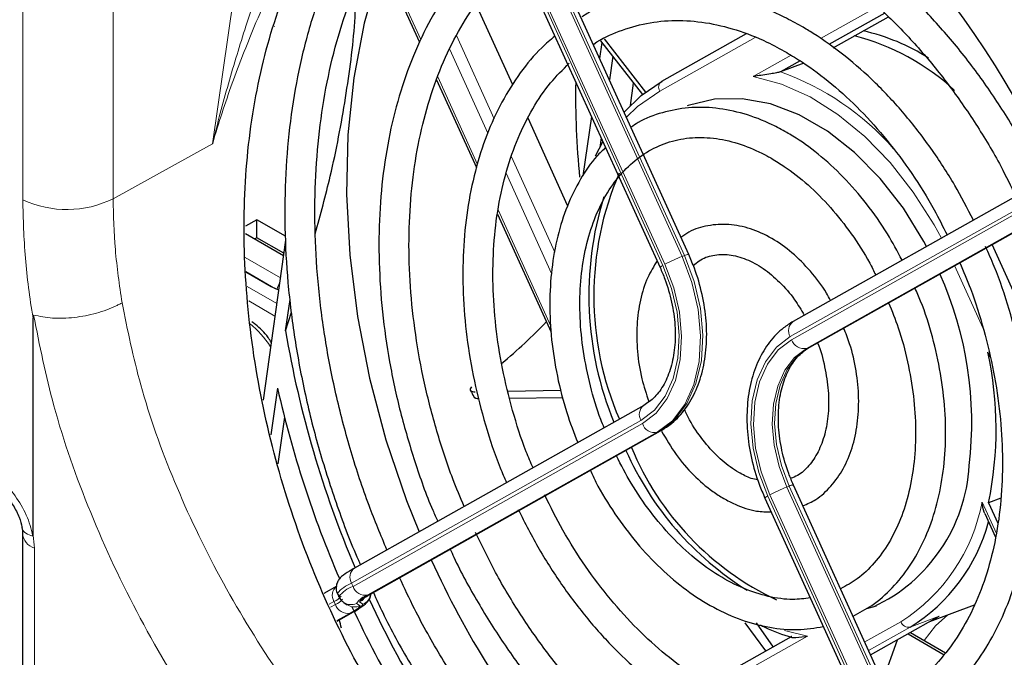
# Paper-space layout 'Blatt2' of a CAD drawing. Header units: millimetres. Extents: x 5 to 418, y 2 to 292.
# Tile 42 of 59: x 117 to 140, y 190 to 206. Entities that reach past the tile are written whole.
import ezdxf

# ---------------------------------------------------------------- set-up
doc = ezdxf.new("R2010")
doc.units = ezdxf.units.MM

psp = doc.layouts.new('Blatt2')

# ---------------------------------------------------------------- linework, layer by layer
at = {"color": 7, "linetype": 'Continuous', "lineweight": 18}
for p, q in [((121.474, 202.674), (123.587, 217.369)), ((119.093, 214.801), (119.093, 201.36)), ((116.928, 201.336), (116.928, 214.774)), ((127.85, 210.682), (132.715, 199.978)), ((132.771, 199.999), (127.892, 210.733)), ((127.392, 210.467), (132.257, 199.763)), ((132.304, 199.79), (127.439, 210.494)), ((125.405, 207.484), (126.457, 205.17)), ((136.032, 205.193), (137.39, 205.957)), ((127.311, 205.272), (128.22, 203.272)), ((134.464, 205.223), (132.18, 203.939)), ((128.064, 202.932), (127.153, 204.936)), ((134.419, 204.286), (135.327, 204.797)), ((126.864, 204.275), (127.816, 202.179)), ((119.093, 201.36), (121.474, 202.674)), ((128.632, 202.365), (129.67, 200.081)), ((129.591, 199.572), (128.501, 201.971)), ((141.732, 201.67), (135.306, 198.057)), ((135.339, 197.984), (141.763, 201.596)), ((141.902, 201.267), (135.694, 197.777)), ((135.75, 197.797), (141.905, 201.258)), ((128.31, 201.092), (129.576, 198.306)), ((122.25, 199.952), (123.096, 199.464)), ((132.771, 199.999), (132.715, 199.978)), ((139.929, 198.25), (139.243, 199.759)), ((122.983, 199.205), (122.267, 199.619)), ((122.305, 199.26), (123.01, 198.853)), ((122.967, 198.551), (122.342, 198.912)), ((135.75, 197.797), (135.694, 197.777)), ((131.732, 196.047), (124.803, 192.151)), ((124.836, 192.078), (131.765, 195.974)), ((132.12, 195.767), (125.191, 191.871)), ((125.227, 191.881), (132.175, 195.787)), ((132.175, 195.787), (132.12, 195.767)), ((135.28, 194.477), (135.225, 194.456)), ((135.225, 194.456), (140.09, 183.752)), ((140.159, 183.743), (135.28, 194.477)), ((134.767, 194.241), (139.632, 183.537)), ((139.679, 183.564), (134.814, 194.268)), ((139.898, 194.097), (140.241, 193.342)), ((117.207, 192.993), (117.207, 188.796)), ((124.803, 192.151), (124.836, 192.078)), ((124.38, 191.717), (124.263, 191.651)), ((124.413, 191.644), (124.38, 191.717)), ((125.075, 191.649), (124.99, 191.704)), ((124.297, 191.579), (124.413, 191.644)), ((124.92, 191.669), (125.005, 191.614)), ((124.768, 191.437), (124.45, 191.258)), ((124.454, 191.25), (124.804, 191.447)), ((137.091, 190.746), (137.955, 191.232)), ((138.873, 191.361), (138.176, 191.102)), ((135.17, 191.022), (135.716, 190.885)), ((138.176, 191.102), (137.183, 190.544)), ((135.716, 190.885), (133.519, 189.649))]:
    psp.add_line(p, q, dxfattribs=at)
at = {"color": 7, "linetype": 'Continuous', "lineweight": 25}
for p, q in [((132.874, 200.026), (127.996, 210.76)), ((127.324, 210.418), (132.189, 199.714)), ((125.373, 207.429), (126.426, 205.111)), ((128.663, 204.087), (127.781, 206.027)), ((137.567, 205.802), (136.231, 205.051)), ((136.335, 204.977), (137.655, 205.719)), ((130.764, 205.143), (131.769, 203.855)), ((130.849, 205.186), (131.843, 203.913)), ((134.252, 205.307), (132.221, 204.165)), ((130.795, 205.104), (130.741, 204.72)), ((131.054, 204.772), (130.974, 204.207)), ((135.542, 204.663), (135.07, 204.398)), ((135.629, 204.606), (135.07, 204.398)), ((126.839, 204.203), (127.793, 202.105)), ((131.479, 203.594), (131.555, 204.129)), ((129.976, 201.198), (129.027, 203.287)), ((130.544, 203.332), (130.343, 201.91)), ((130.778, 202.819), (130.745, 202.589)), ((130.645, 202.391), (130.82, 202.724)), ((141.621, 201.932), (135.372, 198.418)), ((135.775, 197.809), (141.906, 201.256)), ((128.298, 200.993), (129.584, 198.164)), ((122.535, 200.858), (122.265, 200.702)), ((123.218, 200.464), (122.535, 200.858)), ((122.535, 200.426), (122.535, 200.858)), ((122.261, 200.526), (123.172, 200.001)), ((122.535, 200.426), (122.485, 200.397)), ((123.179, 200.054), (122.535, 200.426)), ((123.223, 200.366), (122.682, 196.54)), ((142.359, 195.375), (140.138, 200.262)), ((122.268, 199.608), (122.874, 199.258)), ((123.222, 198.195), (123.328, 198.944)), ((123.222, 198.195), (123.365, 198.645)), ((117.175, 193.306), (117.175, 198.508)), ((135.75, 197.797), (135.775, 197.809)), ((140.092, 197.565), (140.038, 197.684)), ((123.028, 196.82), (122.871, 195.707)), ((128.547, 196.752), (129.816, 196.774)), ((131.798, 196.409), (124.869, 192.513)), ((128.589, 196.581), (129.86, 196.603)), ((123.194, 196.129), (123.036, 195.012)), ((125.252, 191.892), (132.2, 195.799)), ((132.2, 195.799), (132.175, 195.787)), ((140.262, 183.77), (135.384, 194.504)), ((134.698, 194.192), (139.563, 183.488)), ((140.35, 194.187), (140.055, 194.078)), ((140.055, 194.078), (140.274, 193.594)), ((139.966, 193.822), (140.222, 193.259)), ((116.923, 193.345), (116.923, 189.145)), ((124.446, 192.079), (124.141, 191.907)), ((124.461, 191.903), (124.494, 191.831)), ((124.498, 191.826), (124.494, 191.831)), ((124.613, 191.692), (124.697, 191.636)), ((125.252, 191.892), (125.227, 191.881)), ((124.455, 191.248), (124.829, 191.458)), ((124.829, 191.458), (124.804, 191.447)), ((137.143, 191.547), (137.368, 191.614)), ((138.65, 191.236), (139.716, 191.633)), ((137.231, 190.438), (138.873, 191.361)), ((134.724, 190.53), (134.227, 191.206)), ((134.493, 191.203), (134.893, 190.625)), ((135.33, 190.871), (133.339, 189.751)), ((137.516, 189.813), (137.876, 190.801)), ((138.126, 190.941), (138.992, 190.442)), ((138.184, 190.974), (139.025, 190.488))]:
    psp.add_line(p, q, dxfattribs=at)
at = {"color": 7, "linetype": 'Continuous', "lineweight": 25, "flags": 128}
for points in [[(125.546, 207.048), (125.457, 206.796), (125.103, 205.565), (124.855, 204.258), (124.713, 202.889), (124.68, 201.47), (124.756, 200.017), (124.94, 198.541), (125.231, 197.06), (125.625, 195.586), (126.119, 194.134), (126.417, 193.383)], [(131.326, 203.431), (131.739, 203.83), (132.236, 204.172)], [(138.572, 200.218), (138.508, 200.337), (138.016, 201.131), (137.458, 201.846), (136.846, 202.466), (136.195, 202.977), (135.519, 203.367), (134.832, 203.629), (134.151, 203.755), (133.49, 203.743), (132.865, 203.594), (132.836, 203.584)], [(122.874, 199.258), (122.996, 199.201), (123.056, 199.179)]]:
    psp.add_lwpolyline(points, dxfattribs=at)
at = {"color": 7, "linetype": 'Continuous', "lineweight": 18, "flags": 128}
for points in [[(138.926, 200.417), (138.75, 200.738), (138.253, 201.52), (137.696, 202.229), (137.092, 202.852), (136.449, 203.378), (135.781, 203.798), (135.1, 204.102), (134.419, 204.286)], [(132.18, 203.939), (131.649, 203.567), (131.381, 203.312)], [(132.715, 199.978), (132.95, 199.354), (133.1, 198.711), (133.158, 198.073), (133.122, 197.466), (132.994, 196.911), (132.778, 196.432), (132.483, 196.045), (132.12, 195.767)], [(132.175, 195.787), (132.538, 196.066), (132.833, 196.453), (133.049, 196.932), (133.178, 197.486), (133.214, 198.094), (133.156, 198.732), (133.006, 199.375), (132.771, 199.999)], [(132.257, 199.763), (132.465, 199.213), (132.597, 198.645), (132.648, 198.082), (132.616, 197.546), (132.503, 197.057), (132.313, 196.634), (132.052, 196.293), (131.732, 196.047)], [(131.765, 195.974), (132.094, 196.227), (132.361, 196.577), (132.557, 197.011), (132.673, 197.514), (132.705, 198.064), (132.653, 198.642), (132.518, 199.224), (132.304, 199.79)], [(135.306, 198.057), (134.977, 197.804), (134.71, 197.454), (134.515, 197.02), (134.398, 196.517), (134.366, 195.967), (134.418, 195.389), (134.554, 194.807), (134.767, 194.241)], [(134.814, 194.268), (134.606, 194.818), (134.474, 195.386), (134.423, 195.949), (134.455, 196.485), (134.568, 196.974), (134.759, 197.397), (135.019, 197.738), (135.339, 197.984)], [(135.694, 197.777), (135.408, 197.557), (135.175, 197.252), (135.005, 196.874), (134.904, 196.437), (134.876, 195.958), (134.921, 195.455), (135.039, 194.948), (135.225, 194.456)], [(135.28, 194.477), (135.095, 194.969), (134.977, 195.476), (134.931, 195.979), (134.96, 196.458), (135.061, 196.895), (135.231, 197.273), (135.464, 197.578), (135.75, 197.797)], [(125.005, 191.614), (125.008, 191.606), (125.002, 191.594), (124.986, 191.577), (124.96, 191.556), (124.925, 191.532), (124.912, 191.523)], [(139.082, 191.397), (138.785, 191.136), (138.51, 190.785)]]:
    psp.add_lwpolyline(points, dxfattribs=at)
at = {"color": 7, "linetype": 'Continuous', "lineweight": 25}
for centre, radius, start, end in [((135.927, 200.474), 5.034, 57.7018, 77.0692), ((135.415, 199.79), 5.655, 47.4115, 75.3831), ((149.764, 203.801), 19.598, 178.9553, 185.6473), ((138.045, 199.036), 7.442, 156.7569, 203.395), ((138.456, 199.042), 7.973, 162.7432, 202.3742), ((130.916, 195.99), 8.736, 353.3155, 24.1215), ((119.751, 207.763), 13.483, 309.9009, 316.1151), ((147.826, 202.336), 24.95, 189.5521, 203.1627), ((131.557, 195.843), 8.679, 348.266, 12.2477), ((148.516, 202.588), 26.132, 192.7518, 203.2704), ((138.283, 198.391), 7.558, 203.8648, 237.9778), ((137.944, 198.062), 6.969, 202.4086, 244.8291), ((135.602, 195.207), 3.998, 295.1207, 356.6443), ((135.931, 194.74), 4.275, 301.6806, 344.8359), ((146.171, 201.497), 21.351, 204.2967, 220.0085), ((146.466, 201.598), 23.407, 204.8198, 219.3611), ((123.504, 193.716), 2.606, 299.0157, 302.7049), ((147.286, 201.962), 24.753, 204.7722, 216.4497), ((122.266, 190.56), 2.351, 12.7203, 17.7328)]:
    psp.add_arc(centre, radius, start, end, dxfattribs=at)
at = {"color": 7, "linetype": 'Continuous', "lineweight": 18}
for centre, radius, start, end in [((132.896, 198.274), 6.498, 41.2463, 70.4565), ((132.325, 204.029), 0.171, 127.3722, 211.9688), ((117.985, 203.59), 2.489, 244.8828, 296.4231), ((133.924, 196.804), 3.397, 110.8453, 118.4749), ((132.874, 199.812), 0.213, 89.9996, 118.9703), ((132.31, 199.619), 0.154, 109.8706, 141.8219), ((123.33, 199.164), 0.308, 144.4457, 175.0696), ((135.538, 198.201), 0.273, 127.3722, 211.9688), ((135.635, 198.083), 0.312, 198.4359, 280.9064), ((131.964, 196.192), 0.273, 127.3722, 211.9688), ((132.061, 196.073), 0.312, 198.4359, 280.9064), ((136.433, 191.282), 3.397, 110.8453, 118.4749), ((135.374, 194.327), 0.177, 86.928, 122.0418), ((134.819, 194.097), 0.154, 109.8706, 141.8219), ((135.648, 194.888), 4.323, 302.2485, 349.4652), ((117.334, 193.385), 0.413, 185.5784, 252.0969), ((125.035, 192.296), 0.273, 127.3722, 211.9688), ((124.612, 191.862), 0.273, 127.3722, 211.9688), ((125.064, 191.429), 0.768, 109.8706, 141.8219), ((125.097, 191.356), 0.768, 109.8706, 141.8219), ((125.132, 192.177), 0.312, 198.4359, 280.9064), ((124.25, 192.078), 0.384, 289.8706, 321.8219), ((124.283, 192.006), 0.384, 289.8706, 321.8219), ((124.787, 191.958), 0.318, 236.0655, 294.7212), ((125.345, 191.381), 0.513, 107.5033, 145.9195), ((125.362, 191.452), 0.449, 107.5033, 145.9195), ((124.856, 191.996), 0.321, 294.6707, 320.5654), ((124.941, 191.94), 0.321, 294.6758, 352.0441), ((124.709, 191.743), 0.312, 198.4359, 280.9064), ((124.872, 191.903), 0.318, 236.7613, 294.7207), ((124.65, 191.936), 0.513, 287.5033, 325.9195), ((138.14, 191.294), 0.195, 198.4359, 280.9064)]:
    psp.add_arc(centre, radius, start, end, dxfattribs=at)
at = {"color": 7, "linetype": 'Continuous', "lineweight": 25}
psp.add_ellipse((132.565, 196.569), major_axis=(-5.205, 14.733), ratio=0.666548, start_param=3.779944, end_param=5.691905, dxfattribs=at)
at = {"color": 7, "linetype": 'Continuous', "lineweight": 18}
psp.add_ellipse((122.151, 197.207), major_axis=(-0.8, 1.386), ratio=0.578674, start_param=4.819204, end_param=5.30107, dxfattribs=at)
at = {"color": 7, "linetype": 'Continuous', "lineweight": 25}
for points, knots in [([(131.273, 183.332), (131.216, 183.365), (130.933, 183.53), (130.204, 184), (129.1, 184.856), (127.715, 186.201), (126.307, 187.93), (124.98, 190.043), (123.872, 192.361), (123.029, 194.79), (122.461, 197.305), (122.196, 199.807), (122.242, 202.256), (122.604, 204.545), (123.278, 206.641), (124.242, 208.43), (125.412, 209.876), (126.348, 210.505), (126.794, 210.804)], [0, 0, 0, 0, 0.00666, 0.033311, 0.086696, 0.140978, 0.210888, 0.282824, 0.35284, 0.424829, 0.495875, 0.568926, 0.640947, 0.715027, 0.787542, 0.862171, 0.934463, 1, 1, 1, 1]), ([(127.231, 210.705), (126.987, 210.516), (126.489, 210.128), (125.815, 209.409), (125.197, 208.588), (124.656, 207.671), (124.194, 206.669), (123.815, 205.588), (123.524, 204.438), (123.322, 203.229), (123.211, 201.971), (123.191, 200.674), (123.264, 199.35), (123.427, 198.01), (123.681, 196.664), (124.019, 195.322), (124.451, 194), (124.787, 193.088), (124.999, 192.632), (125.016, 192.595)], [0, 0, 0, 0, 0.059, 0.1207797, 0.1827291, 0.2448505, 0.3071203, 0.3695027, 0.4319605, 0.4944618, 0.5569833, 0.6195066, 0.6820234, 0.7445307, 0.8070286, 0.8695192, 0.9320057, 0.9944922, 1, 1, 1, 1]), ([(125.649, 192.951), (125.502, 193.303), (125.181, 194.073), (124.78, 195.297), (124.432, 196.601), (124.172, 197.913), (124, 199.218), (123.916, 200.506), (123.922, 201.766), (124.018, 202.987), (124.202, 204.158), (124.472, 205.268), (124.826, 206.309), (125.26, 207.272), (125.77, 208.149), (126.354, 208.929), (126.934, 209.556), (127.343, 209.873), (127.512, 210.004)], [0, 0, 0, 0, 0.054301, 0.11863, 0.182953, 0.247266, 0.311563, 0.375842, 0.440099, 0.504334, 0.568551, 0.632759, 0.696968, 0.761201, 0.825492, 0.889886, 0.954438, 1, 1, 1, 1]), ([(128.508, 207.814), (128.339, 207.68), (127.945, 207.365), (127.4, 206.747), (126.868, 205.987), (126.416, 205.132), (126.045, 204.196), (125.76, 203.187), (125.564, 202.117), (125.46, 200.996), (125.448, 199.838), (125.527, 198.653), (125.698, 197.454), (125.956, 196.253), (126.307, 195.066), (126.613, 194.189), (126.825, 193.725), (126.865, 193.635)], [0, 0, 0, 0, 0.052547, 0.123292, 0.194307, 0.26559, 0.337093, 0.408749, 0.480496, 0.552287, 0.624086, 0.695875, 0.767651, 0.839413, 0.911166, 0.982916, 1, 1, 1, 1]), ([(141.335, 201.772), (141.283, 201.886), (141.057, 202.374), (140.585, 203.189), (139.925, 204.2), (139.2, 205.137), (138.426, 205.994), (137.607, 206.759), (136.772, 207.417), (136.203, 207.767), (135.928, 207.936)], [0, 0, 0, 0, 0.042112, 0.180146, 0.318221, 0.456349, 0.594538, 0.73279, 0.871093, 1, 1, 1, 1]), ([(135.568, 207.313), (135.713, 207.226), (136.137, 206.972), (136.828, 206.468), (137.623, 205.774), (138.382, 204.984), (139.097, 204.11), (139.756, 203.159), (140.299, 202.259), (140.59, 201.659), (140.707, 201.418)], [0, 0, 0, 0, 0.0724452, 0.2114338, 0.3504305, 0.4893999, 0.6283744, 0.7673772, 0.9064142, 1, 1, 1, 1]), ([(127.499, 193.991), (127.405, 194.21), (127.155, 194.798), (126.834, 195.789), (126.533, 196.945), (126.322, 198.106), (126.197, 199.258), (126.162, 200.387), (126.217, 201.482), (126.36, 202.529), (126.589, 203.518), (126.901, 204.437), (127.293, 205.278), (127.76, 206.028), (128.265, 206.661), (128.641, 206.989), (128.813, 207.14)], [0, 0, 0, 0, 0.044279, 0.118704, 0.193119, 0.267515, 0.341883, 0.416216, 0.490513, 0.564775, 0.639015, 0.713252, 0.787524, 0.861894, 0.936452, 1, 1, 1, 1]), ([(123.931, 200.518), (124.057, 200.98), (124.356, 202.078), (124.673, 203.779), (124.877, 205.309), (124.909, 206.184), (124.92, 206.475)], [0, 0, 0, 0, 0.225049, 0.535293, 0.845518, 1, 1, 1, 1]), ([(135.581, 205.485), (135.442, 205.562), (135.041, 205.784), (134.366, 206.062), (133.564, 206.277), (132.772, 206.366), (132, 206.332), (131.264, 206.167), (130.7, 205.959), (130.403, 205.769), (130.318, 205.714)], [0, 0, 0, 0, 0.077419, 0.223102, 0.368556, 0.513362, 0.657314, 0.800383, 0.942806, 1, 1, 1, 1]), ([(130.59, 205.052), (130.595, 205.056), (130.786, 205.2), (131.21, 205.381), (131.859, 205.581), (132.554, 205.648), (133.273, 205.596), (134.008, 205.421), (134.661, 205.168), (135.063, 204.948), (135.221, 204.862)], [0, 0, 0, 0, 0.004436, 0.154336, 0.305295, 0.456468, 0.606844, 0.756075, 0.904284, 1, 1, 1, 1]), ([(122.951, 205.482), (122.95, 205.483), (122.95, 205.486), (122.952, 205.491), (122.957, 205.494), (122.959, 205.495)], [0, 0, 0, 0, 0.094987, 0.61349, 1, 1, 1, 1]), ([(139.693, 200.848), (139.548, 201.128), (139.238, 201.729), (138.679, 202.582), (138.044, 203.404), (137.355, 204.144), (136.623, 204.791), (136.024, 205.222), (135.672, 205.431), (135.581, 205.485)], [0, 0, 0, 0, 0.140489, 0.30092, 0.461443, 0.622077, 0.782822, 0.943648, 1, 1, 1, 1]), ([(129.672, 205.251), (129.565, 205.162), (129.26, 204.911), (128.831, 204.383), (128.387, 203.685), (128.027, 202.894), (127.75, 202.028), (127.562, 201.097), (127.465, 200.114), (127.461, 199.093), (127.549, 198.049), (127.727, 196.994), (127.998, 195.945), (128.263, 195.129), (128.461, 194.68), (128.513, 194.562)], [0, 0, 0, 0, 0.04502, 0.127901, 0.211242, 0.295023, 0.379137, 0.463458, 0.547881, 0.632331, 0.716768, 0.801183, 0.885578, 0.969966, 1, 1, 1, 1]), ([(135.221, 204.862), (135.346, 204.786), (135.713, 204.566), (136.309, 204.118), (136.99, 203.49), (137.633, 202.771), (138.225, 201.971), (138.707, 201.208), (138.96, 200.695), (139.06, 200.492)], [0, 0, 0, 0, 0.084177, 0.246151, 0.408141, 0.570095, 0.732073, 0.894106, 1, 1, 1, 1]), ([(129.146, 194.917), (129.091, 195.045), (128.898, 195.492), (128.648, 196.291), (128.4, 197.297), (128.244, 198.305), (128.175, 199.297), (128.196, 200.258), (128.304, 201.176), (128.499, 202.035), (128.775, 202.824), (129.13, 203.53), (129.54, 204.136), (129.859, 204.452), (130.012, 204.603)], [0, 0, 0, 0, 0.035357, 0.1238876, 0.2124, 0.3008722, 0.3892878, 0.4776358, 0.5659158, 0.6541463, 0.7423644, 0.8306434, 0.9191204, 1, 1, 1, 1]), ([(135.07, 204.398), (135.064, 204.396), (135.05, 204.391), (135.017, 204.383), (134.944, 204.367), (134.741, 204.333), (134.566, 204.309), (134.437, 204.289), (134.419, 204.286), (134.419, 204.286)], [0, 0, 0, 0, 0.027867, 0.062395, 0.122986, 0.304057, 0.901497, 0.996787, 1, 1, 1, 1]), ([(135.222, 202.947), (135.105, 203.011), (134.768, 203.195), (134.2, 203.41), (133.527, 203.547), (132.867, 203.558), (132.242, 203.435), (131.779, 203.269), (131.548, 203.108), (131.491, 203.069)], [0, 0, 0, 0, 0.09234, 0.265278, 0.437642, 0.608506, 0.777563, 0.945173, 1, 1, 1, 1]), ([(130.851, 195.876), (130.824, 195.941), (130.685, 196.266), (130.51, 196.882), (130.339, 197.703), (130.261, 198.516), (130.27, 199.301), (130.366, 200.04), (130.546, 200.717), (130.804, 201.318), (131.133, 201.83), (131.526, 202.245), (131.976, 202.556), (132.478, 202.759), (133.026, 202.845), (133.606, 202.809), (134.19, 202.655), (134.611, 202.466), (134.829, 202.342), (134.862, 202.323)], [0, 0, 0, 0, 0.015985, 0.080516, 0.145014, 0.209443, 0.273783, 0.338025, 0.402199, 0.466367, 0.53068, 0.59542, 0.660964, 0.72757, 0.794953, 0.861933, 0.927951, 0.989074, 1, 1, 1, 1]), ([(137.984, 199.887), (137.87, 200.1), (137.616, 200.577), (137.14, 201.248), (136.583, 201.893), (135.988, 202.437), (135.525, 202.768), (135.271, 202.918), (135.222, 202.947)], [0, 0, 0, 0, 0.162028, 0.362821, 0.563846, 0.765137, 0.955418, 1, 1, 1, 1]), ([(130.884, 202.584), (130.813, 202.518), (130.583, 202.303), (130.271, 201.834), (129.953, 201.194), (129.723, 200.47), (129.582, 199.684), (129.533, 198.851), (129.577, 197.986), (129.716, 197.11), (129.924, 196.278), (130.124, 195.758), (130.216, 195.519)], [0, 0, 0, 0, 0.047368, 0.153074, 0.259762, 0.367269, 0.475287, 0.58354, 0.691833, 0.800095, 0.908321, 1, 1, 1, 1]), ([(134.862, 202.323), (134.963, 202.262), (135.258, 202.083), (135.737, 201.704), (136.279, 201.161), (136.774, 200.529), (137.136, 199.98), (137.306, 199.629), (137.353, 199.532)], [0, 0, 0, 0, 0.105458, 0.309555, 0.513708, 0.717814, 0.922013, 1, 1, 1, 1]), ([(139.161, 186.193), (139.232, 186.226), (139.56, 186.378), (140.092, 186.762), (140.745, 187.344), (141.327, 188.038), (141.837, 188.826), (142.268, 189.703), (142.616, 190.66), (142.877, 191.686), (143.048, 192.771), (143.127, 193.903), (143.115, 195.071), (143.011, 196.26), (142.815, 197.461), (142.534, 198.66), (142.159, 199.841), (141.86, 200.662), (141.665, 201.072), (141.647, 201.111)], [0, 0, 0, 0, 0.01793, 0.082056, 0.146291, 0.210735, 0.275431, 0.340362, 0.405477, 0.470715, 0.536024, 0.601362, 0.666702, 0.732031, 0.797347, 0.862651, 0.927949, 0.993247, 1, 1, 1, 1]), ([(136.269, 198.922), (136.237, 198.982), (136.103, 199.239), (135.794, 199.634), (135.355, 200.082), (134.868, 200.427), (134.356, 200.658), (133.836, 200.764), (133.336, 200.731), (132.945, 200.617), (132.751, 200.478), (132.689, 200.433)], [0, 0, 0, 0, 0.039011, 0.168942, 0.299309, 0.430141, 0.560971, 0.69065, 0.817757, 0.941855, 1, 1, 1, 1]), ([(141.012, 200.754), (141.125, 200.49), (141.396, 199.86), (141.735, 198.824), (142.037, 197.668), (142.25, 196.506), (142.376, 195.354), (142.413, 194.224), (142.36, 193.129), (142.219, 192.08), (141.991, 191.09), (141.68, 190.17), (141.29, 189.328), (140.825, 188.574), (140.291, 187.913), (139.689, 187.363), (139.209, 187.008), (138.918, 186.874), (138.863, 186.848)], [0, 0, 0, 0, 0.047851, 0.11473, 0.181602, 0.248457, 0.315286, 0.382085, 0.44885, 0.515585, 0.582299, 0.64901, 0.715752, 0.782581, 0.849576, 0.916832, 0.984428, 1, 1, 1, 1]), ([(137.991, 188.719), (138.007, 188.726), (138.253, 188.826), (138.683, 189.129), (139.265, 189.629), (139.775, 190.245), (140.211, 190.952), (140.568, 191.747), (140.839, 192.617), (141.022, 193.552), (141.113, 194.537), (141.111, 195.56), (141.017, 196.605), (140.834, 197.66), (140.558, 198.708), (140.273, 199.567), (140.052, 200.058), (139.98, 200.218)], [0, 0, 0, 0, 0.005043, 0.077567, 0.15019, 0.223125, 0.296468, 0.370192, 0.444203, 0.518389, 0.592661, 0.666953, 0.741233, 0.815493, 0.889737, 0.963975, 1, 1, 1, 1]), ([(132.2, 195.799), (132.277, 195.847), (132.485, 195.977), (132.775, 196.278), (133.039, 196.713), (133.219, 197.229), (133.31, 197.808), (133.307, 198.43), (133.209, 199.069), (133.054, 199.606), (132.921, 199.917), (132.874, 200.026)], [0, 0, 0, 0, 0.069025, 0.188183, 0.308617, 0.431378, 0.555888, 0.681192, 0.806608, 0.931999, 1, 1, 1, 1]), ([(132.984, 199.76), (133.03, 199.801), (133.171, 199.926), (133.455, 200.019), (133.831, 200.039), (134.245, 199.93), (134.66, 199.706), (135.055, 199.374), (135.392, 198.993), (135.567, 198.698), (135.643, 198.571)], [0, 0, 0, 0, 0.069266, 0.209507, 0.355898, 0.497245, 0.632946, 0.766357, 0.899277, 1, 1, 1, 1]), ([(132.117, 199.871), (132.038, 199.742), (131.865, 199.462), (131.705, 198.94), (131.621, 198.342), (131.634, 197.703), (131.728, 197.079), (131.859, 196.685), (131.919, 196.503)], [0, 0, 0, 0, 0.148595, 0.321568, 0.496907, 0.673277, 0.849755, 1, 1, 1, 1]), ([(132.189, 199.714), (132.228, 199.622), (132.343, 199.353), (132.478, 198.883), (132.558, 198.323), (132.551, 197.79), (132.46, 197.31), (132.294, 196.908), (132.071, 196.595), (131.888, 196.47), (131.798, 196.409)], [0, 0, 0, 0, 0.069209, 0.20344, 0.337613, 0.471283, 0.604355, 0.737111, 0.870283, 1, 1, 1, 1]), ([(139.365, 199.828), (139.453, 199.622), (139.678, 199.097), (139.952, 198.217), (140.191, 197.21), (140.34, 196.203), (140.401, 195.213), (140.374, 194.254), (140.258, 193.341), (140.056, 192.487), (139.773, 191.705), (139.413, 191.004), (138.982, 190.393), (138.482, 189.888), (138.054, 189.553), (137.778, 189.426), (137.706, 189.393)], [0, 0, 0, 0, 0.049422, 0.126349, 0.203259, 0.280132, 0.356955, 0.433719, 0.510424, 0.587089, 0.663746, 0.740464, 0.817367, 0.894628, 0.97244, 1, 1, 1, 1]), ([(136.81, 191.366), (136.963, 191.446), (137.303, 191.622), (137.758, 192.029), (138.178, 192.549), (138.521, 193.164), (138.782, 193.861), (138.955, 194.627), (139.036, 195.446), (139.023, 196.301), (138.919, 197.176), (138.72, 198.051), (138.509, 198.741), (138.338, 199.119), (138.291, 199.224)], [0, 0, 0, 0, 0.072127, 0.159379, 0.247158, 0.33574, 0.425074, 0.514926, 0.605046, 0.695247, 0.785431, 0.875584, 0.96572, 1, 1, 1, 1]), ([(137.661, 198.87), (137.741, 198.671), (137.928, 198.21), (138.127, 197.455), (138.269, 196.634), (138.321, 195.828), (138.285, 195.055), (138.162, 194.334), (137.957, 193.679), (137.677, 193.104), (137.326, 192.624), (136.939, 192.251), (136.648, 192.093), (136.512, 192.02)], [0, 0, 0, 0, 0.07102, 0.165284, 0.25948, 0.353565, 0.447512, 0.541323, 0.635062, 0.728836, 0.822928, 0.917807, 1, 1, 1, 1]), ([(117.187, 198.574), (117.187, 198.574), (117.185, 198.575), (117.183, 198.573), (117.179, 198.567), (117.175, 198.545), (117.175, 198.523), (117.175, 198.508)], [0, 0, 0, 0, 0.025395, 0.058858, 0.121012, 0.388355, 1, 1, 1, 1]), ([(122.878, 197.923), (122.853, 197.961), (122.747, 198.126), (122.582, 198.293), (122.443, 198.389), (122.413, 198.409)], [0, 0, 0, 0, 0.191916, 0.82521, 1, 1, 1, 1]), ([(135.372, 198.418), (135.296, 198.371), (135.087, 198.24), (134.798, 197.94), (134.534, 197.505), (134.354, 196.989), (134.263, 196.409), (134.265, 195.787), (134.363, 195.149), (134.519, 194.611), (134.652, 194.301), (134.698, 194.192)], [0, 0, 0, 0, 0.069025, 0.188183, 0.308617, 0.431378, 0.555888, 0.681192, 0.806608, 0.931999, 1, 1, 1, 1]), ([(135.61, 194.005), (135.715, 194.052), (135.965, 194.163), (136.293, 194.468), (136.588, 194.885), (136.801, 195.389), (136.926, 195.962), (136.96, 196.586), (136.895, 197.235), (136.77, 197.805), (136.635, 198.138), (136.585, 198.264)], [0, 0, 0, 0, 0.0837461, 0.1997208, 0.3167875, 0.4361407, 0.5575513, 0.6800907, 0.8029415, 0.9257756, 1, 1, 1, 1]), ([(135.959, 197.913), (135.96, 197.911), (136.042, 197.729), (136.138, 197.335), (136.23, 196.762), (136.227, 196.21), (136.143, 195.712), (135.983, 195.286), (135.758, 194.955), (135.534, 194.745), (135.373, 194.685), (135.317, 194.665)], [0, 0, 0, 0, 0.001054, 0.134309, 0.267334, 0.399859, 0.531777, 0.663328, 0.795153, 0.929192, 1, 1, 1, 1]), ([(135.384, 194.504), (135.344, 194.595), (135.229, 194.864), (135.094, 195.335), (135.014, 195.894), (135.021, 196.427), (135.112, 196.907), (135.278, 197.31), (135.501, 197.622), (135.684, 197.747), (135.775, 197.809)], [0, 0, 0, 0, 0.069209, 0.20344, 0.337613, 0.471283, 0.604355, 0.737111, 0.870283, 1, 1, 1, 1]), ([(127.676, 196.859), (127.662, 196.84), (127.633, 196.803), (127.644, 196.763), (127.688, 196.741), (127.739, 196.739), (127.76, 196.738)], [0, 0, 0, 0, 0.266474, 0.532975, 0.798975, 1, 1, 1, 1]), ([(127.644, 196.775), (127.652, 196.759), (127.687, 196.696), (127.722, 196.633), (127.748, 196.586)], [0, 0, 0, 0, 0.250017, 1, 1, 1, 1]), ([(127.854, 196.568), (127.825, 196.57), (127.768, 196.572), (127.749, 196.593), (127.739, 196.604)], [0, 0, 0, 0, 0.508907, 1, 1, 1, 1]), ([(134.071, 194.806), (134.004, 194.848), (133.803, 194.972), (133.476, 195.258), (133.125, 195.688), (132.887, 196.052), (132.793, 196.275), (132.776, 196.315)], [0, 0, 0, 0, 0.13645, 0.404552, 0.672964, 0.941476, 1, 1, 1, 1]), ([(132.224, 195.797), (132.336, 195.606), (132.561, 195.222), (132.98, 194.736), (133.37, 194.393), (133.623, 194.237), (133.712, 194.182)], [0, 0, 0, 0, 0.281904, 0.56459, 0.848308, 1, 1, 1, 1]), ([(135.785, 191.8), (135.647, 191.783), (135.326, 191.741), (134.785, 191.82), (134.188, 192.01), (133.592, 192.32), (133.012, 192.736), (132.46, 193.252), (131.948, 193.858), (131.499, 194.51), (131.256, 194.982), (131.142, 195.204)], [0, 0, 0, 0, 0.089476, 0.207926, 0.324649, 0.440085, 0.554841, 0.66934, 0.783782, 0.89826, 1, 1, 1, 1]), ([(130.519, 194.853), (130.562, 194.76), (130.731, 194.394), (131.102, 193.806), (131.621, 193.108), (132.199, 192.494), (132.818, 191.973), (133.469, 191.558), (134.14, 191.255), (134.815, 191.078), (135.476, 191.017), (135.893, 191.083), (136.097, 191.115)], [0, 0, 0, 0, 0.036654, 0.144235, 0.251917, 0.359734, 0.46769, 0.57573, 0.683657, 0.791164, 0.897862, 1, 1, 1, 1]), ([(134.532, 194.626), (134.477, 194.636), (134.329, 194.664), (134.171, 194.751), (134.071, 194.806)], [0, 0, 0, 0, 0.366365, 1, 1, 1, 1]), ([(116.158, 194.553), (116.214, 194.52), (116.326, 194.454), (116.525, 194.263), (116.71, 194.014), (116.842, 193.746), (116.901, 193.557), (116.908, 193.492), (116.908, 193.488)], [0, 0, 0, 0, 0.188489, 0.376383, 0.582477, 0.797295, 0.986135, 1, 1, 1, 1]), ([(137.004, 189.118), (136.888, 189.082), (136.554, 188.981), (135.962, 188.946), (135.242, 189.004), (134.506, 189.188), (133.768, 189.489), (133.037, 189.903), (132.324, 190.424), (131.64, 191.045), (130.993, 191.757), (130.396, 192.551), (129.864, 193.387), (129.568, 193.981), (129.426, 194.266)], [0, 0, 0, 0, 0.047587, 0.136648, 0.22521, 0.313094, 0.400389, 0.487289, 0.573972, 0.660565, 0.747135, 0.833716, 0.920325, 1, 1, 1, 1]), ([(133.712, 194.182), (133.802, 194.134), (134.059, 193.998), (134.444, 193.868), (134.733, 193.861), (134.85, 193.859)], [0, 0, 0, 0, 0.2439414, 0.6945322, 1, 1, 1, 1]), ([(139.969, 193.823), (139.964, 193.834), (139.923, 193.91), (139.909, 194.012), (139.898, 194.097), (139.898, 194.097)], [0, 0, 0, 0, 0.138116, 0.993388, 1, 1, 1, 1]), ([(128.791, 193.919), (128.954, 193.598), (129.281, 192.955), (129.859, 192.061), (130.491, 191.233), (131.177, 190.488), (131.906, 189.835), (132.669, 189.282), (133.457, 188.839), (134.257, 188.511), (135.059, 188.304), (135.85, 188.225), (136.608, 188.259), (137.081, 188.384), (137.31, 188.444)], [0, 0, 0, 0, 0.083874, 0.167781, 0.251735, 0.335746, 0.419817, 0.503931, 0.588033, 0.672031, 0.755798, 0.839184, 0.922073, 1, 1, 1, 1]), ([(116.907, 193.488), (116.915, 193.436), (116.924, 193.375), (116.923, 193.334), (116.923, 193.328)], [0, 0, 0, 0, 0.8422165, 1, 1, 1, 1]), ([(138.208, 186.556), (137.993, 186.486), (137.528, 186.334), (136.766, 186.246), (135.942, 186.264), (135.099, 186.407), (134.247, 186.668), (133.396, 187.046), (132.555, 187.536), (131.732, 188.133), (130.937, 188.831), (130.179, 189.622), (129.465, 190.498), (128.806, 191.45), (128.233, 192.408), (127.915, 193.069), (127.77, 193.37)], [0, 0, 0, 0, 0.063611, 0.137705, 0.211571, 0.285085, 0.358246, 0.431126, 0.503819, 0.576405, 0.648942, 0.721465, 0.793991, 0.866532, 0.939091, 1, 1, 1, 1]), ([(117.169, 193.276), (117.169, 193.276), (117.17, 193.276), (117.171, 193.277), (117.173, 193.28), (117.174, 193.289), (117.175, 193.299), (117.175, 193.306)], [0, 0, 0, 0, 0.030272, 0.070236, 0.144435, 0.404669, 1, 1, 1, 1]), ([(127.165, 192.967), (127.193, 192.903), (127.389, 192.461), (127.823, 191.685), (128.465, 190.656), (129.174, 189.699), (129.935, 188.819), (130.743, 188.028), (131.589, 187.333), (132.465, 186.742), (133.361, 186.261), (134.268, 185.896), (135.176, 185.652), (136.075, 185.531), (136.954, 185.537), (137.76, 185.647), (138.25, 185.813), (138.472, 185.888)], [0, 0, 0, 0, 0.012203, 0.083781, 0.155377, 0.227, 0.298654, 0.37034, 0.442056, 0.513785, 0.58549, 0.657124, 0.728617, 0.799892, 0.870886, 0.941577, 1, 1, 1, 1]), ([(124.869, 192.513), (124.828, 192.489), (124.7, 192.415), (124.6, 192.349), (124.504, 192.257), (124.448, 192.16), (124.425, 192.049), (124.436, 191.941), (124.474, 191.887), (124.488, 191.868)], [0, 0, 0, 0, 0.1692087, 0.5196024, 0.6520717, 0.7450348, 0.8397411, 0.9406976, 1, 1, 1, 1]), ([(139.478, 183.676), (139.456, 183.666), (139.164, 183.529), (138.558, 183.375), (137.666, 183.227), (136.739, 183.213), (135.792, 183.318), (134.831, 183.545), (133.867, 183.889), (132.906, 184.349), (131.957, 184.92), (131.027, 185.598), (130.126, 186.377), (129.26, 187.25), (128.437, 188.211), (127.664, 189.25), (126.951, 190.36), (126.375, 191.375), (126.069, 192.035), (125.952, 192.286)], [0, 0, 0, 0, 0.005168, 0.069601, 0.134058, 0.198393, 0.262529, 0.326446, 0.39017, 0.453747, 0.517225, 0.580646, 0.644039, 0.707423, 0.770808, 0.834202, 0.897607, 0.961023, 1, 1, 1, 1]), ([(125.323, 191.932), (125.396, 191.77), (125.661, 191.187), (126.193, 190.23), (126.911, 189.074), (127.695, 187.989), (128.533, 186.979), (129.419, 186.055), (130.346, 185.223), (131.307, 184.491), (132.294, 183.865), (133.298, 183.351), (134.312, 182.953), (135.326, 182.675), (136.331, 182.52), (137.32, 182.487), (138.281, 182.583), (139.128, 182.766), (139.632, 182.97), (139.844, 183.056)], [0, 0, 0, 0, 0.023918, 0.086124, 0.148342, 0.210575, 0.272826, 0.335097, 0.397386, 0.459689, 0.521991, 0.58427, 0.646497, 0.708632, 0.770634, 0.832465, 0.894106, 0.955572, 1, 1, 1, 1]), ([(124.499, 191.831), (124.515, 191.799), (124.543, 191.743), (124.592, 191.707), (124.613, 191.692)], [0, 0, 0, 0, 0.577071, 1, 1, 1, 1]), ([(124.829, 191.458), (124.871, 191.482), (124.998, 191.556), (125.099, 191.622), (125.193, 191.715), (125.249, 191.803), (125.258, 191.869), (125.262, 191.898)], [0, 0, 0, 0, 0.206647, 0.634567, 0.796346, 0.909877, 1, 1, 1, 1]), ([(125.091, 191.793), (125.09, 191.792), (125.088, 191.79), (125.114, 191.81), (125.17, 191.845), (125.23, 191.879), (125.252, 191.892)], [0, 0, 0, 0, 0.06548, 0.325708, 0.746947, 1, 1, 1, 1]), ([(134.594, 191.156), (134.627, 191.137), (134.872, 191), (135.122, 190.925), (135.338, 190.86)], [0, 0, 0, 0, 0.136034, 1, 1, 1, 1]), ([(135.343, 190.877), (135.339, 190.875), (135.328, 190.87), (135.321, 190.864), (135.329, 190.855), (135.423, 190.848), (135.572, 190.863), (135.697, 190.882), (135.715, 190.884), (135.716, 190.885)], [0, 0, 0, 0, 0.027867, 0.062395, 0.122986, 0.304057, 0.901497, 0.996787, 1, 1, 1, 1])]:
    psp.add_open_spline(points, degree=3, knots=knots, dxfattribs=at)
at = {"color": 7, "linetype": 'Continuous', "lineweight": 18}
for points, knots in [([(121.474, 202.674), (121.475, 202.679), (121.591, 203.166), (121.844, 204.123), (122.233, 205.382), (122.477, 206.13), (122.58, 206.445)], [0, 0, 0, 0, 0.003605, 0.367474, 0.732976, 1, 1, 1, 1]), ([(122.852, 206.373), (122.723, 206.073), (122.42, 205.368), (121.929, 204.13), (121.616, 203.173), (121.475, 202.679), (121.474, 202.674)], [0, 0, 0, 0, 0.267972, 0.630132, 0.996418, 1, 1, 1, 1]), ([(119.093, 201.36), (119.102, 200.958), (119.119, 200.148), (119.243, 199.297), (119.305, 198.869)], [0, 0, 0, 0, 0.497694, 1, 1, 1, 1]), ([(117.175, 198.508), (117.175, 198.508), (117.093, 198.991), (116.964, 199.955), (116.94, 200.874), (116.928, 201.336)], [0, 0, 0, 0, 0.000007, 0.497555, 1, 1, 1, 1]), ([(119.305, 198.869), (119.286, 198.859), (119.241, 198.834), (119.054, 198.739), (118.699, 198.607), (118.163, 198.505), (117.626, 198.484), (117.334, 198.544), (117.187, 198.574)], [0, 0, 0, 0, 0.032413, 0.079525, 0.309644, 0.539763, 0.769881, 1, 1, 1, 1]), ([(119.305, 198.869), (119.438, 198.216), (119.725, 196.804), (120.52, 194.582), (121.612, 192.282), (122.963, 190.068), (124.514, 187.992), (126.222, 186.121), (127.64, 184.834), (128.47, 184.199), (128.687, 184.033)], [0, 0, 0, 0, 0.11921, 0.257409, 0.39561, 0.5342, 0.672791, 0.811711, 0.95063, 1, 1, 1, 1]), ([(123.975, 185.341), (123.607, 185.756), (122.625, 186.865), (121.166, 188.858), (119.694, 191.3), (118.507, 193.839), (117.643, 196.293), (117.332, 197.852), (117.187, 198.574)], [0, 0, 0, 0, 0.10958, 0.292634, 0.475694, 0.658699, 0.841707, 1, 1, 1, 1]), ([(115.992, 194.92), (116.127, 194.836), (116.397, 194.668), (116.757, 194.259), (117.031, 193.787), (117.138, 193.448), (117.167, 193.283), (117.169, 193.276)], [0, 0, 0, 0, 0.247376, 0.494647, 0.741802, 0.988682, 1, 1, 1, 1]), ([(116.918, 193.488), (116.917, 193.477), (116.913, 193.425), (116.992, 193.344), (117.11, 193.299), (117.169, 193.276)], [0, 0, 0, 0, 0.114598, 0.557299, 1, 1, 1, 1]), ([(117.175, 193.306), (117.175, 193.306), (117.196, 193.198), (117.201, 193.095), (117.207, 192.993)], [0, 0, 0, 0, 0.0000654, 1, 1, 1, 1])]:
    psp.add_open_spline(points, degree=3, knots=knots, dxfattribs=at)

doc.saveas('drawing.dxf')
